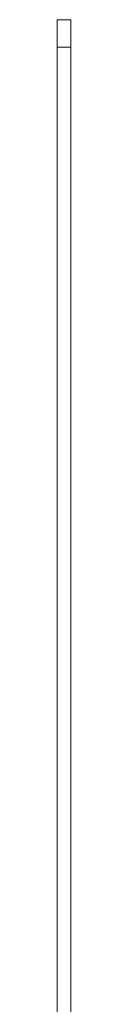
# Model space of a CAD drawing. Header units: inches. Extents: x 2.7 to 14.9, y -4.2 to 15.2.
# Tile 5 of 53: x 4.2735 to 4.3129, y 5.0311 to 7.8631. Entities that reach past the tile are written whole.
import ezdxf

# ---------------------------------------------------------------- set-up
doc = ezdxf.new("R2010")
doc.units = ezdxf.units.IN
doc.header["$MEASUREMENT"] = 0
doc.layers.add('Visible (ANSI)', color=7, linetype='Continuous', lineweight=18)
doc.layers.add('Visible Narrow (ANSI)', color=7, linetype='Continuous', lineweight=18)

msp = doc.modelspace()

# ---------------------------------------------------------------- linework, layer by layer
at = {"layer": 'Visible (ANSI)'}
for p, q in [((4.2735, 7.8631), (4.3129, 7.8631)), ((4.2735, 7.8631), (4.2735, 7.7844)), ((4.3129, 7.7844), (4.3129, 7.8631)), ((4.2735, 3.7883), (4.2735, 7.7844)), ((4.3129, 3.7883), (4.3129, 7.7844))]:
    msp.add_line(p, q, dxfattribs=at)
at = {"layer": 'Visible Narrow (ANSI)'}
msp.add_line((4.3129, 7.7844), (4.2735, 7.7844), dxfattribs=at)

doc.saveas('drawing.dxf')
